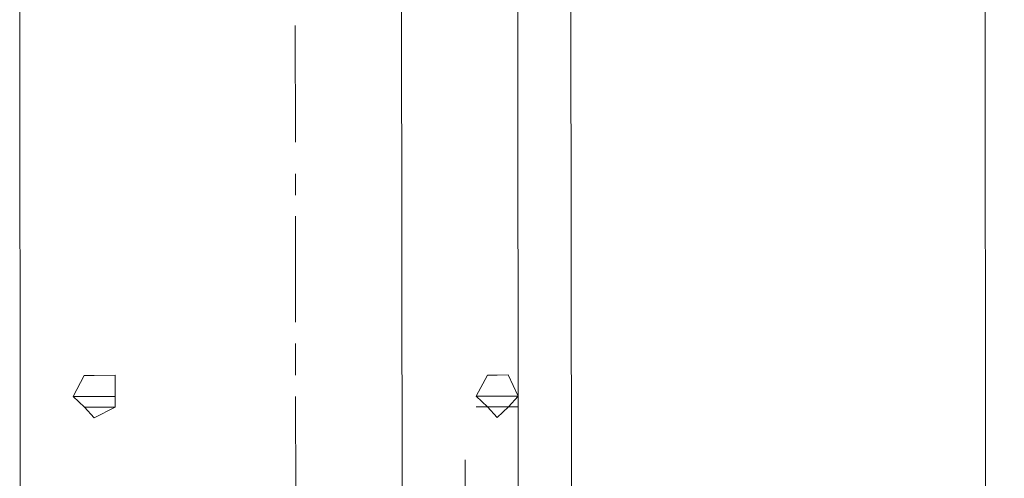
# Model space of a CAD drawing. Header units: inches. Extents: x -5850 to 5646, y 8947 to 13007.
# Tile 208 of 256: x -4283 to -4244, y 11335 to 11353. Entities that reach past the tile are written whole.
import ezdxf

# ---------------------------------------------------------------- set-up
doc = ezdxf.new("R2010")
doc.units = ezdxf.units.IN
doc.header["$MEASUREMENT"] = 0
doc.layers.add('at_Entity', color=7, linetype='Continuous')
doc.layers.add('at_Rect', color=7, linetype='Continuous')

msp = doc.modelspace()

# ---------------------------------------------------------------- linework, layer by layer
at = {"layer": 'at_Entity', "color": 7, "lineweight": 20}
for p, q in [((-4267.485, 10560.932), (-4268.233, 11398.125)), ((-4263.604, 11398.129), (-4262.802, 10500.109)), ((-4244.177, 10500.125), (-4244.979, 11398.146)), ((-4281.284, 11338.133), (-4280.838, 11338.981)), ((-4280.838, 11338.981), (-4280.448, 11338.982)), ((-4280.448, 11338.982), (-4279.611, 11338.983)), ((-4279.611, 11338.983), (-4279.61, 11337.717)), ((-4265.223, 11338.148), (-4264.778, 11338.996)), ((-4264.778, 11338.996), (-4264.388, 11338.996)), ((-4264.388, 11338.996), (-4263.942, 11338.997)), ((-4263.942, 11338.997), (-4263.551, 11338.149)), ((-4281.284, 11338.133), (-4279.611, 11338.135)), ((-4280.837, 11337.716), (-4281.284, 11338.133)), ((-4265.223, 11338.148), (-4263.551, 11338.149)), ((-4264.777, 11337.73), (-4265.223, 11338.148)), ((-4263.551, 11338.149), (-4263.941, 11337.731)), ((-4280.837, 11337.716), (-4279.61, 11337.717)), ((-4280.446, 11337.292), (-4280.837, 11337.716)), ((-4279.61, 11337.717), (-4280.446, 11337.292)), ((-4265.223, 11337.73), (-4263.55, 11337.731)), ((-4264.386, 11337.306), (-4264.777, 11337.73)), ((-4263.941, 11337.731), (-4264.386, 11337.306))]:
    msp.add_line(p, q, dxfattribs=at)
at = {"layer": 'at_Entity', "color": 3, "lineweight": 20}
for p, q in [((-4272.43, 11352.924), (-4272.426, 11348.279)), ((-4272.425, 11347.013), (-4272.424, 11346.166)), ((-4272.423, 11345.324), (-4272.42, 11341.097)), ((-4272.419, 11340.255), (-4272.418, 11338.989)), ((-4272.417, 11338.141), (-4272.414, 11334.338)), ((-4265.667, 11335.616), (-4265.665, 11332.66))]:
    msp.add_line(p, q, dxfattribs=at)
at = {"layer": 'at_Rect', "color": 7, "lineweight": 20}
for p, q in [((-4283.414, 11358.832), (-4283.391, 11333.91)), ((-4261.428, 11333.93), (-4261.45, 11358.852))]:
    msp.add_line(p, q, dxfattribs=at)

doc.saveas('drawing.dxf')
